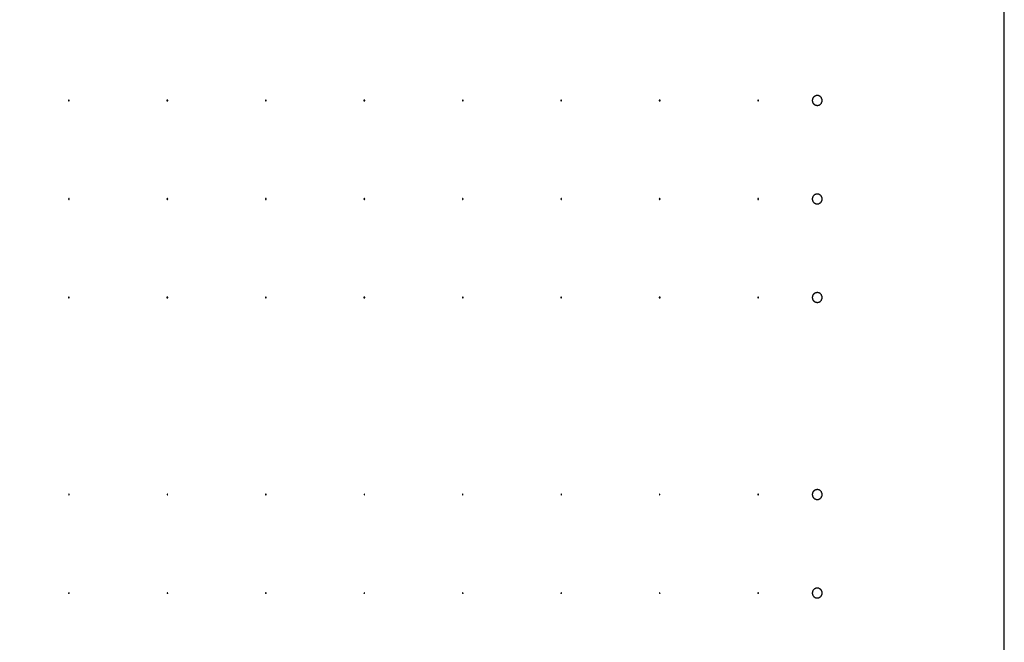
# Model space of a CAD drawing. Header units: millimetres. Extents: x 0 to 80, y 0 to 105.
# Tile 127 of 143: x 70 to 80, y 52.5 to 58.82. Entities that reach past the tile are written whole.
import ezdxf

# ---------------------------------------------------------------- set-up
doc = ezdxf.new("R2010")
doc.units = ezdxf.units.MM
doc.layers.add('CHROME', color=7, linetype='Continuous')
doc.layers.add('OUTLINE', color=1, linetype='Continuous')

msp = doc.modelspace()

# ---------------------------------------------------------------- linework, layer by layer
at = {"layer": 'CHROME'}
for points in [[(70.504, 58), (70.504, 58.001), (70.504, 58.002), (70.503, 58.002), (70.503, 58.003), (70.502, 58.003), (70.502, 58.004), (70.501, 58.004), (70.5, 58.004), (70.499, 58.004), (70.498, 58.004), (70.498, 58.003), (70.497, 58.003), (70.497, 58.002), (70.496, 58.002), (70.496, 58.001), (70.496, 58), (70.496, 57.999), (70.496, 57.998), (70.497, 57.998), (70.497, 57.997), (70.498, 57.997), (70.498, 57.996), (70.499, 57.996), (70.5, 57.996), (70.501, 57.996), (70.502, 57.996), (70.502, 57.997), (70.503, 57.997), (70.503, 57.998), (70.504, 57.998), (70.504, 57.999)], [(71.504, 58), (71.504, 58.001), (71.504, 58.002), (71.503, 58.002), (71.503, 58.003), (71.502, 58.003), (71.502, 58.004), (71.501, 58.004), (71.5, 58.004), (71.499, 58.004), (71.498, 58.004), (71.498, 58.003), (71.497, 58.003), (71.497, 58.002), (71.496, 58.002), (71.496, 58.001), (71.496, 58), (71.496, 57.999), (71.496, 57.998), (71.497, 57.998), (71.497, 57.997), (71.498, 57.997), (71.498, 57.996), (71.499, 57.996), (71.5, 57.996), (71.501, 57.996), (71.502, 57.996), (71.502, 57.997), (71.503, 57.997), (71.503, 57.998), (71.504, 57.998), (71.504, 57.999)], [(72.504, 58), (72.504, 58.001), (72.504, 58.002), (72.503, 58.002), (72.503, 58.003), (72.502, 58.003), (72.502, 58.004), (72.501, 58.004), (72.5, 58.004), (72.499, 58.004), (72.498, 58.004), (72.498, 58.003), (72.497, 58.003), (72.497, 58.002), (72.496, 58.002), (72.496, 58.001), (72.496, 58), (72.496, 57.999), (72.496, 57.998), (72.497, 57.998), (72.497, 57.997), (72.498, 57.997), (72.498, 57.996), (72.499, 57.996), (72.5, 57.996), (72.501, 57.996), (72.502, 57.996), (72.502, 57.997), (72.503, 57.997), (72.503, 57.998), (72.504, 57.998), (72.504, 57.999)], [(73.504, 58), (73.504, 58.001), (73.504, 58.002), (73.503, 58.002), (73.503, 58.003), (73.502, 58.003), (73.502, 58.004), (73.501, 58.004), (73.5, 58.004), (73.499, 58.004), (73.498, 58.004), (73.498, 58.003), (73.497, 58.003), (73.497, 58.002), (73.496, 58.002), (73.496, 58.001), (73.496, 58), (73.496, 57.999), (73.496, 57.998), (73.497, 57.998), (73.497, 57.997), (73.498, 57.997), (73.498, 57.996), (73.499, 57.996), (73.5, 57.996), (73.501, 57.996), (73.502, 57.996), (73.502, 57.997), (73.503, 57.997), (73.503, 57.998), (73.504, 57.998), (73.504, 57.999)], [(74.504, 58), (74.504, 58.001), (74.504, 58.002), (74.503, 58.002), (74.503, 58.003), (74.502, 58.003), (74.502, 58.004), (74.501, 58.004), (74.5, 58.004), (74.499, 58.004), (74.498, 58.004), (74.498, 58.003), (74.497, 58.003), (74.497, 58.002), (74.496, 58.002), (74.496, 58.001), (74.496, 58), (74.496, 57.999), (74.496, 57.998), (74.497, 57.998), (74.497, 57.997), (74.498, 57.997), (74.498, 57.996), (74.499, 57.996), (74.5, 57.996), (74.501, 57.996), (74.502, 57.996), (74.502, 57.997), (74.503, 57.997), (74.503, 57.998), (74.504, 57.998), (74.504, 57.999)], [(75.504, 58), (75.504, 58.001), (75.504, 58.002), (75.503, 58.002), (75.503, 58.003), (75.502, 58.003), (75.502, 58.004), (75.501, 58.004), (75.5, 58.004), (75.499, 58.004), (75.498, 58.004), (75.498, 58.003), (75.497, 58.003), (75.497, 58.002), (75.496, 58.002), (75.496, 58.001), (75.496, 58), (75.496, 57.999), (75.496, 57.998), (75.497, 57.998), (75.497, 57.997), (75.498, 57.997), (75.498, 57.996), (75.499, 57.996), (75.5, 57.996), (75.501, 57.996), (75.502, 57.996), (75.502, 57.997), (75.503, 57.997), (75.503, 57.998), (75.504, 57.998), (75.504, 57.999)], [(76.504, 58), (76.504, 58.001), (76.504, 58.002), (76.503, 58.002), (76.503, 58.003), (76.502, 58.003), (76.502, 58.004), (76.501, 58.004), (76.5, 58.004), (76.499, 58.004), (76.498, 58.004), (76.498, 58.003), (76.497, 58.003), (76.497, 58.002), (76.496, 58.002), (76.496, 58.001), (76.496, 58), (76.496, 57.999), (76.496, 57.998), (76.497, 57.998), (76.497, 57.997), (76.498, 57.997), (76.498, 57.996), (76.499, 57.996), (76.5, 57.996), (76.501, 57.996), (76.502, 57.996), (76.502, 57.997), (76.503, 57.997), (76.503, 57.998), (76.504, 57.998), (76.504, 57.999)], [(77.504, 58), (77.504, 58.001), (77.504, 58.002), (77.503, 58.002), (77.503, 58.003), (77.502, 58.003), (77.502, 58.004), (77.501, 58.004), (77.5, 58.004), (77.499, 58.004), (77.498, 58.004), (77.498, 58.003), (77.497, 58.003), (77.497, 58.002), (77.496, 58.002), (77.496, 58.001), (77.496, 58), (77.496, 57.999), (77.496, 57.998), (77.497, 57.998), (77.497, 57.997), (77.498, 57.997), (77.498, 57.996), (77.499, 57.996), (77.5, 57.996), (77.501, 57.996), (77.502, 57.996), (77.502, 57.997), (77.503, 57.997), (77.503, 57.998), (77.504, 57.998), (77.504, 57.999)], [(78.15, 58), (78.15, 58.002), (78.15, 58.005), (78.149, 58.007), (78.149, 58.01), (78.149, 58.012), (78.148, 58.015), (78.147, 58.017), (78.146, 58.019), (78.145, 58.021), (78.144, 58.024), (78.143, 58.026), (78.142, 58.028), (78.14, 58.03), (78.139, 58.032), (78.137, 58.034), (78.135, 58.035), (78.134, 58.037), (78.132, 58.039), (78.13, 58.04), (78.128, 58.042), (78.126, 58.043), (78.124, 58.044), (78.121, 58.045), (78.119, 58.046), (78.117, 58.047), (78.115, 58.048), (78.112, 58.049), (78.11, 58.049), (78.107, 58.049), (78.105, 58.05), (78.102, 58.05), (78.1, 58.05), (78.098, 58.05), (78.095, 58.05), (78.093, 58.049), (78.09, 58.049), (78.088, 58.049), (78.085, 58.048), (78.083, 58.047), (78.081, 58.046), (78.079, 58.045), (78.076, 58.044), (78.074, 58.043), (78.072, 58.042), (78.07, 58.04), (78.068, 58.039), (78.066, 58.037), (78.065, 58.035), (78.063, 58.034), (78.061, 58.032), (78.06, 58.03), (78.058, 58.028), (78.057, 58.026), (78.056, 58.024), (78.055, 58.021), (78.054, 58.019), (78.053, 58.017), (78.052, 58.015), (78.051, 58.012), (78.051, 58.01), (78.051, 58.007), (78.05, 58.005), (78.05, 58.002), (78.05, 58), (78.05, 57.998), (78.05, 57.995), (78.051, 57.993), (78.051, 57.99), (78.051, 57.988), (78.052, 57.985), (78.053, 57.983), (78.054, 57.981), (78.055, 57.979), (78.056, 57.976), (78.057, 57.974), (78.058, 57.972), (78.06, 57.97), (78.061, 57.968), (78.063, 57.966), (78.065, 57.965), (78.066, 57.963), (78.068, 57.961), (78.07, 57.96), (78.072, 57.958), (78.074, 57.957), (78.076, 57.956), (78.079, 57.955), (78.081, 57.954), (78.083, 57.953), (78.085, 57.952), (78.088, 57.951), (78.09, 57.951), (78.093, 57.951), (78.095, 57.95), (78.098, 57.95), (78.1, 57.95), (78.102, 57.95), (78.105, 57.95), (78.107, 57.951), (78.11, 57.951), (78.112, 57.951), (78.115, 57.952), (78.117, 57.953), (78.119, 57.954), (78.121, 57.955), (78.124, 57.956), (78.126, 57.957), (78.128, 57.958), (78.13, 57.96), (78.132, 57.961), (78.134, 57.963), (78.135, 57.965), (78.137, 57.966), (78.139, 57.968), (78.14, 57.97), (78.142, 57.972), (78.143, 57.974), (78.144, 57.976), (78.145, 57.979), (78.146, 57.981), (78.147, 57.983), (78.148, 57.985), (78.149, 57.988), (78.149, 57.99), (78.149, 57.993), (78.15, 57.995), (78.15, 57.998)], [(70.504, 57), (70.504, 57.001), (70.504, 57.002), (70.503, 57.002), (70.503, 57.003), (70.502, 57.003), (70.502, 57.004), (70.501, 57.004), (70.5, 57.004), (70.499, 57.004), (70.498, 57.004), (70.498, 57.003), (70.497, 57.003), (70.497, 57.002), (70.496, 57.002), (70.496, 57.001), (70.496, 57), (70.496, 56.999), (70.496, 56.998), (70.497, 56.998), (70.497, 56.997), (70.498, 56.997), (70.498, 56.996), (70.499, 56.996), (70.5, 56.996), (70.501, 56.996), (70.502, 56.996), (70.502, 56.997), (70.503, 56.997), (70.503, 56.998), (70.504, 56.998), (70.504, 56.999)], [(71.504, 57), (71.504, 57.001), (71.504, 57.002), (71.503, 57.002), (71.503, 57.003), (71.502, 57.003), (71.502, 57.004), (71.501, 57.004), (71.5, 57.004), (71.499, 57.004), (71.498, 57.004), (71.498, 57.003), (71.497, 57.003), (71.497, 57.002), (71.496, 57.002), (71.496, 57.001), (71.496, 57), (71.496, 56.999), (71.496, 56.998), (71.497, 56.998), (71.497, 56.997), (71.498, 56.997), (71.498, 56.996), (71.499, 56.996), (71.5, 56.996), (71.501, 56.996), (71.502, 56.996), (71.502, 56.997), (71.503, 56.997), (71.503, 56.998), (71.504, 56.998), (71.504, 56.999)], [(72.504, 57), (72.504, 57.001), (72.504, 57.002), (72.503, 57.002), (72.503, 57.003), (72.502, 57.003), (72.502, 57.004), (72.501, 57.004), (72.5, 57.004), (72.499, 57.004), (72.498, 57.004), (72.498, 57.003), (72.497, 57.003), (72.497, 57.002), (72.496, 57.002), (72.496, 57.001), (72.496, 57), (72.496, 56.999), (72.496, 56.998), (72.497, 56.998), (72.497, 56.997), (72.498, 56.997), (72.498, 56.996), (72.499, 56.996), (72.5, 56.996), (72.501, 56.996), (72.502, 56.996), (72.502, 56.997), (72.503, 56.997), (72.503, 56.998), (72.504, 56.998), (72.504, 56.999)], [(73.504, 57), (73.504, 57.001), (73.504, 57.002), (73.503, 57.002), (73.503, 57.003), (73.502, 57.003), (73.502, 57.004), (73.501, 57.004), (73.5, 57.004), (73.499, 57.004), (73.498, 57.004), (73.498, 57.003), (73.497, 57.003), (73.497, 57.002), (73.496, 57.002), (73.496, 57.001), (73.496, 57), (73.496, 56.999), (73.496, 56.998), (73.497, 56.998), (73.497, 56.997), (73.498, 56.997), (73.498, 56.996), (73.499, 56.996), (73.5, 56.996), (73.501, 56.996), (73.502, 56.996), (73.502, 56.997), (73.503, 56.997), (73.503, 56.998), (73.504, 56.998), (73.504, 56.999)], [(74.504, 57), (74.504, 57.001), (74.504, 57.002), (74.503, 57.002), (74.503, 57.003), (74.502, 57.003), (74.502, 57.004), (74.501, 57.004), (74.5, 57.004), (74.499, 57.004), (74.498, 57.004), (74.498, 57.003), (74.497, 57.003), (74.497, 57.002), (74.496, 57.002), (74.496, 57.001), (74.496, 57), (74.496, 56.999), (74.496, 56.998), (74.497, 56.998), (74.497, 56.997), (74.498, 56.997), (74.498, 56.996), (74.499, 56.996), (74.5, 56.996), (74.501, 56.996), (74.502, 56.996), (74.502, 56.997), (74.503, 56.997), (74.503, 56.998), (74.504, 56.998), (74.504, 56.999)], [(75.504, 57), (75.504, 57.001), (75.504, 57.002), (75.503, 57.002), (75.503, 57.003), (75.502, 57.003), (75.502, 57.004), (75.501, 57.004), (75.5, 57.004), (75.499, 57.004), (75.498, 57.004), (75.498, 57.003), (75.497, 57.003), (75.497, 57.002), (75.496, 57.002), (75.496, 57.001), (75.496, 57), (75.496, 56.999), (75.496, 56.998), (75.497, 56.998), (75.497, 56.997), (75.498, 56.997), (75.498, 56.996), (75.499, 56.996), (75.5, 56.996), (75.501, 56.996), (75.502, 56.996), (75.502, 56.997), (75.503, 56.997), (75.503, 56.998), (75.504, 56.998), (75.504, 56.999)], [(76.504, 57), (76.504, 57.001), (76.504, 57.002), (76.503, 57.002), (76.503, 57.003), (76.502, 57.003), (76.502, 57.004), (76.501, 57.004), (76.5, 57.004), (76.499, 57.004), (76.498, 57.004), (76.498, 57.003), (76.497, 57.003), (76.497, 57.002), (76.496, 57.002), (76.496, 57.001), (76.496, 57), (76.496, 56.999), (76.496, 56.998), (76.497, 56.998), (76.497, 56.997), (76.498, 56.997), (76.498, 56.996), (76.499, 56.996), (76.5, 56.996), (76.501, 56.996), (76.502, 56.996), (76.502, 56.997), (76.503, 56.997), (76.503, 56.998), (76.504, 56.998), (76.504, 56.999)], [(77.504, 57), (77.504, 57.001), (77.504, 57.002), (77.503, 57.002), (77.503, 57.003), (77.502, 57.003), (77.502, 57.004), (77.501, 57.004), (77.5, 57.004), (77.499, 57.004), (77.498, 57.004), (77.498, 57.003), (77.497, 57.003), (77.497, 57.002), (77.496, 57.002), (77.496, 57.001), (77.496, 57), (77.496, 56.999), (77.496, 56.998), (77.497, 56.998), (77.497, 56.997), (77.498, 56.997), (77.498, 56.996), (77.499, 56.996), (77.5, 56.996), (77.501, 56.996), (77.502, 56.996), (77.502, 56.997), (77.503, 56.997), (77.503, 56.998), (77.504, 56.998), (77.504, 56.999)], [(78.15, 57), (78.15, 57.002), (78.15, 57.005), (78.149, 57.007), (78.149, 57.01), (78.149, 57.012), (78.148, 57.015), (78.147, 57.017), (78.146, 57.019), (78.145, 57.021), (78.144, 57.024), (78.143, 57.026), (78.142, 57.028), (78.14, 57.03), (78.139, 57.032), (78.137, 57.034), (78.135, 57.035), (78.134, 57.037), (78.132, 57.039), (78.13, 57.04), (78.128, 57.042), (78.126, 57.043), (78.124, 57.044), (78.121, 57.045), (78.119, 57.046), (78.117, 57.047), (78.115, 57.048), (78.112, 57.049), (78.11, 57.049), (78.107, 57.049), (78.105, 57.05), (78.102, 57.05), (78.1, 57.05), (78.098, 57.05), (78.095, 57.05), (78.093, 57.049), (78.09, 57.049), (78.088, 57.049), (78.085, 57.048), (78.083, 57.047), (78.081, 57.046), (78.079, 57.045), (78.076, 57.044), (78.074, 57.043), (78.072, 57.042), (78.07, 57.04), (78.068, 57.039), (78.066, 57.037), (78.065, 57.035), (78.063, 57.034), (78.061, 57.032), (78.06, 57.03), (78.058, 57.028), (78.057, 57.026), (78.056, 57.024), (78.055, 57.021), (78.054, 57.019), (78.053, 57.017), (78.052, 57.015), (78.051, 57.012), (78.051, 57.01), (78.051, 57.007), (78.05, 57.005), (78.05, 57.002), (78.05, 57), (78.05, 56.998), (78.05, 56.995), (78.051, 56.993), (78.051, 56.99), (78.051, 56.988), (78.052, 56.985), (78.053, 56.983), (78.054, 56.981), (78.055, 56.979), (78.056, 56.976), (78.057, 56.974), (78.058, 56.972), (78.06, 56.97), (78.061, 56.968), (78.063, 56.966), (78.065, 56.965), (78.066, 56.963), (78.068, 56.961), (78.07, 56.96), (78.072, 56.958), (78.074, 56.957), (78.076, 56.956), (78.079, 56.955), (78.081, 56.954), (78.083, 56.953), (78.085, 56.952), (78.088, 56.951), (78.09, 56.951), (78.093, 56.951), (78.095, 56.95), (78.098, 56.95), (78.1, 56.95), (78.102, 56.95), (78.105, 56.95), (78.107, 56.951), (78.11, 56.951), (78.112, 56.951), (78.115, 56.952), (78.117, 56.953), (78.119, 56.954), (78.121, 56.955), (78.124, 56.956), (78.126, 56.957), (78.128, 56.958), (78.13, 56.96), (78.132, 56.961), (78.134, 56.963), (78.135, 56.965), (78.137, 56.966), (78.139, 56.968), (78.14, 56.97), (78.142, 56.972), (78.143, 56.974), (78.144, 56.976), (78.145, 56.979), (78.146, 56.981), (78.147, 56.983), (78.148, 56.985), (78.149, 56.988), (78.149, 56.99), (78.149, 56.993), (78.15, 56.995), (78.15, 56.998)], [(70.504, 56), (70.504, 56.001), (70.504, 56.002), (70.503, 56.002), (70.503, 56.003), (70.502, 56.003), (70.502, 56.004), (70.501, 56.004), (70.5, 56.004), (70.499, 56.004), (70.498, 56.004), (70.498, 56.003), (70.497, 56.003), (70.497, 56.002), (70.496, 56.002), (70.496, 56.001), (70.496, 56), (70.496, 55.999), (70.496, 55.998), (70.497, 55.998), (70.497, 55.997), (70.498, 55.997), (70.498, 55.996), (70.499, 55.996), (70.5, 55.996), (70.501, 55.996), (70.502, 55.996), (70.502, 55.997), (70.503, 55.997), (70.503, 55.998), (70.504, 55.998), (70.504, 55.999)], [(71.504, 56), (71.504, 56.001), (71.504, 56.002), (71.503, 56.002), (71.503, 56.003), (71.502, 56.003), (71.502, 56.004), (71.501, 56.004), (71.5, 56.004), (71.499, 56.004), (71.498, 56.004), (71.498, 56.003), (71.497, 56.003), (71.497, 56.002), (71.496, 56.002), (71.496, 56.001), (71.496, 56), (71.496, 55.999), (71.496, 55.998), (71.497, 55.998), (71.497, 55.997), (71.498, 55.997), (71.498, 55.996), (71.499, 55.996), (71.5, 55.996), (71.501, 55.996), (71.502, 55.996), (71.502, 55.997), (71.503, 55.997), (71.503, 55.998), (71.504, 55.998), (71.504, 55.999)], [(72.504, 56), (72.504, 56.001), (72.504, 56.002), (72.503, 56.002), (72.503, 56.003), (72.502, 56.003), (72.502, 56.004), (72.501, 56.004), (72.5, 56.004), (72.499, 56.004), (72.498, 56.004), (72.498, 56.003), (72.497, 56.003), (72.497, 56.002), (72.496, 56.002), (72.496, 56.001), (72.496, 56), (72.496, 55.999), (72.496, 55.998), (72.497, 55.998), (72.497, 55.997), (72.498, 55.997), (72.498, 55.996), (72.499, 55.996), (72.5, 55.996), (72.501, 55.996), (72.502, 55.996), (72.502, 55.997), (72.503, 55.997), (72.503, 55.998), (72.504, 55.998), (72.504, 55.999)], [(73.504, 56), (73.504, 56.001), (73.504, 56.002), (73.503, 56.002), (73.503, 56.003), (73.502, 56.003), (73.502, 56.004), (73.501, 56.004), (73.5, 56.004), (73.499, 56.004), (73.498, 56.004), (73.498, 56.003), (73.497, 56.003), (73.497, 56.002), (73.496, 56.002), (73.496, 56.001), (73.496, 56), (73.496, 55.999), (73.496, 55.998), (73.497, 55.998), (73.497, 55.997), (73.498, 55.997), (73.498, 55.996), (73.499, 55.996), (73.5, 55.996), (73.501, 55.996), (73.502, 55.996), (73.502, 55.997), (73.503, 55.997), (73.503, 55.998), (73.504, 55.998), (73.504, 55.999)], [(74.504, 56), (74.504, 56.001), (74.504, 56.002), (74.503, 56.002), (74.503, 56.003), (74.502, 56.003), (74.502, 56.004), (74.501, 56.004), (74.5, 56.004), (74.499, 56.004), (74.498, 56.004), (74.498, 56.003), (74.497, 56.003), (74.497, 56.002), (74.496, 56.002), (74.496, 56.001), (74.496, 56), (74.496, 55.999), (74.496, 55.998), (74.497, 55.998), (74.497, 55.997), (74.498, 55.997), (74.498, 55.996), (74.499, 55.996), (74.5, 55.996), (74.501, 55.996), (74.502, 55.996), (74.502, 55.997), (74.503, 55.997), (74.503, 55.998), (74.504, 55.998), (74.504, 55.999)], [(75.504, 56), (75.504, 56.001), (75.504, 56.002), (75.503, 56.002), (75.503, 56.003), (75.502, 56.003), (75.502, 56.004), (75.501, 56.004), (75.5, 56.004), (75.499, 56.004), (75.498, 56.004), (75.498, 56.003), (75.497, 56.003), (75.497, 56.002), (75.496, 56.002), (75.496, 56.001), (75.496, 56), (75.496, 55.999), (75.496, 55.998), (75.497, 55.998), (75.497, 55.997), (75.498, 55.997), (75.498, 55.996), (75.499, 55.996), (75.5, 55.996), (75.501, 55.996), (75.502, 55.996), (75.502, 55.997), (75.503, 55.997), (75.503, 55.998), (75.504, 55.998), (75.504, 55.999)], [(76.504, 56), (76.504, 56.001), (76.504, 56.002), (76.503, 56.002), (76.503, 56.003), (76.502, 56.003), (76.502, 56.004), (76.501, 56.004), (76.5, 56.004), (76.499, 56.004), (76.498, 56.004), (76.498, 56.003), (76.497, 56.003), (76.497, 56.002), (76.496, 56.002), (76.496, 56.001), (76.496, 56), (76.496, 55.999), (76.496, 55.998), (76.497, 55.998), (76.497, 55.997), (76.498, 55.997), (76.498, 55.996), (76.499, 55.996), (76.5, 55.996), (76.501, 55.996), (76.502, 55.996), (76.502, 55.997), (76.503, 55.997), (76.503, 55.998), (76.504, 55.998), (76.504, 55.999)], [(77.504, 56), (77.504, 56.001), (77.504, 56.002), (77.503, 56.002), (77.503, 56.003), (77.502, 56.003), (77.502, 56.004), (77.501, 56.004), (77.5, 56.004), (77.499, 56.004), (77.498, 56.004), (77.498, 56.003), (77.497, 56.003), (77.497, 56.002), (77.496, 56.002), (77.496, 56.001), (77.496, 56), (77.496, 55.999), (77.496, 55.998), (77.497, 55.998), (77.497, 55.997), (77.498, 55.997), (77.498, 55.996), (77.499, 55.996), (77.5, 55.996), (77.501, 55.996), (77.502, 55.996), (77.502, 55.997), (77.503, 55.997), (77.503, 55.998), (77.504, 55.998), (77.504, 55.999)], [(78.15, 56), (78.15, 56.002), (78.15, 56.005), (78.149, 56.007), (78.149, 56.01), (78.149, 56.012), (78.148, 56.015), (78.147, 56.017), (78.146, 56.019), (78.145, 56.021), (78.144, 56.024), (78.143, 56.026), (78.142, 56.028), (78.14, 56.03), (78.139, 56.032), (78.137, 56.034), (78.135, 56.035), (78.134, 56.037), (78.132, 56.039), (78.13, 56.04), (78.128, 56.042), (78.126, 56.043), (78.124, 56.044), (78.121, 56.045), (78.119, 56.046), (78.117, 56.047), (78.115, 56.048), (78.112, 56.049), (78.11, 56.049), (78.107, 56.049), (78.105, 56.05), (78.102, 56.05), (78.1, 56.05), (78.098, 56.05), (78.095, 56.05), (78.093, 56.049), (78.09, 56.049), (78.088, 56.049), (78.085, 56.048), (78.083, 56.047), (78.081, 56.046), (78.079, 56.045), (78.076, 56.044), (78.074, 56.043), (78.072, 56.042), (78.07, 56.04), (78.068, 56.039), (78.066, 56.037), (78.065, 56.035), (78.063, 56.034), (78.061, 56.032), (78.06, 56.03), (78.058, 56.028), (78.057, 56.026), (78.056, 56.024), (78.055, 56.021), (78.054, 56.019), (78.053, 56.017), (78.052, 56.015), (78.051, 56.012), (78.051, 56.01), (78.051, 56.007), (78.05, 56.005), (78.05, 56.002), (78.05, 56), (78.05, 55.998), (78.05, 55.995), (78.051, 55.993), (78.051, 55.99), (78.051, 55.988), (78.052, 55.985), (78.053, 55.983), (78.054, 55.981), (78.055, 55.979), (78.056, 55.976), (78.057, 55.974), (78.058, 55.972), (78.06, 55.97), (78.061, 55.968), (78.063, 55.966), (78.065, 55.965), (78.066, 55.963), (78.068, 55.961), (78.07, 55.96), (78.072, 55.958), (78.074, 55.957), (78.076, 55.956), (78.079, 55.955), (78.081, 55.954), (78.083, 55.953), (78.085, 55.952), (78.088, 55.951), (78.09, 55.951), (78.093, 55.951), (78.095, 55.95), (78.098, 55.95), (78.1, 55.95), (78.102, 55.95), (78.105, 55.95), (78.107, 55.951), (78.11, 55.951), (78.112, 55.951), (78.115, 55.952), (78.117, 55.953), (78.119, 55.954), (78.121, 55.955), (78.124, 55.956), (78.126, 55.957), (78.128, 55.958), (78.13, 55.96), (78.132, 55.961), (78.134, 55.963), (78.135, 55.965), (78.137, 55.966), (78.139, 55.968), (78.14, 55.97), (78.142, 55.972), (78.143, 55.974), (78.144, 55.976), (78.145, 55.979), (78.146, 55.981), (78.147, 55.983), (78.148, 55.985), (78.149, 55.988), (78.149, 55.99), (78.149, 55.993), (78.15, 55.995), (78.15, 55.998)], [(70.503, 54), (70.502, 54), (70.502, 54.001), (70.502, 54.001), (70.502, 54.002), (70.501, 54.002), (70.501, 54.002), (70.5, 54.002), (70.5, 54.003), (70.5, 54.002), (70.499, 54.002), (70.499, 54.002), (70.498, 54.002), (70.498, 54.001), (70.498, 54.001), (70.498, 54), (70.497, 54), (70.498, 54), (70.498, 53.999), (70.498, 53.999), (70.498, 53.998), (70.499, 53.998), (70.499, 53.998), (70.5, 53.998), (70.5, 53.997), (70.5, 53.998), (70.501, 53.998), (70.501, 53.998), (70.502, 53.998), (70.502, 53.999), (70.502, 53.999), (70.502, 54)], [(71.503, 54), (71.502, 54), (71.502, 54.001), (71.502, 54.001), (71.502, 54.002), (71.501, 54.002), (71.501, 54.002), (71.5, 54.002), (71.5, 54.003), (71.5, 54.002), (71.499, 54.002), (71.499, 54.002), (71.498, 54.002), (71.498, 54.001), (71.498, 54.001), (71.498, 54), (71.497, 54), (71.498, 54), (71.498, 53.999), (71.498, 53.999), (71.498, 53.998), (71.499, 53.998), (71.499, 53.998), (71.5, 53.998), (71.5, 53.997), (71.5, 53.998), (71.501, 53.998), (71.501, 53.998), (71.502, 53.998), (71.502, 53.999), (71.502, 53.999), (71.502, 54)], [(72.503, 54), (72.502, 54), (72.502, 54.001), (72.502, 54.001), (72.502, 54.002), (72.501, 54.002), (72.501, 54.002), (72.5, 54.002), (72.5, 54.003), (72.5, 54.002), (72.499, 54.002), (72.499, 54.002), (72.498, 54.002), (72.498, 54.001), (72.498, 54.001), (72.498, 54), (72.497, 54), (72.498, 54), (72.498, 53.999), (72.498, 53.999), (72.498, 53.998), (72.499, 53.998), (72.499, 53.998), (72.5, 53.998), (72.5, 53.997), (72.5, 53.998), (72.501, 53.998), (72.501, 53.998), (72.502, 53.998), (72.502, 53.999), (72.502, 53.999), (72.502, 54)], [(73.503, 54), (73.502, 54), (73.502, 54.001), (73.502, 54.001), (73.502, 54.002), (73.501, 54.002), (73.501, 54.002), (73.5, 54.002), (73.5, 54.003), (73.5, 54.002), (73.499, 54.002), (73.499, 54.002), (73.498, 54.002), (73.498, 54.001), (73.498, 54.001), (73.498, 54), (73.497, 54), (73.498, 54), (73.498, 53.999), (73.498, 53.999), (73.498, 53.998), (73.499, 53.998), (73.499, 53.998), (73.5, 53.998), (73.5, 53.997), (73.5, 53.998), (73.501, 53.998), (73.501, 53.998), (73.502, 53.998), (73.502, 53.999), (73.502, 53.999), (73.502, 54)], [(74.503, 54), (74.502, 54), (74.502, 54.001), (74.502, 54.001), (74.502, 54.002), (74.501, 54.002), (74.501, 54.002), (74.5, 54.002), (74.5, 54.003), (74.5, 54.002), (74.499, 54.002), (74.499, 54.002), (74.498, 54.002), (74.498, 54.001), (74.498, 54.001), (74.498, 54), (74.497, 54), (74.498, 54), (74.498, 53.999), (74.498, 53.999), (74.498, 53.998), (74.499, 53.998), (74.499, 53.998), (74.5, 53.998), (74.5, 53.997), (74.5, 53.998), (74.501, 53.998), (74.501, 53.998), (74.502, 53.998), (74.502, 53.999), (74.502, 53.999), (74.502, 54)], [(75.503, 54), (75.502, 54), (75.502, 54.001), (75.502, 54.001), (75.502, 54.002), (75.501, 54.002), (75.501, 54.002), (75.5, 54.002), (75.5, 54.003), (75.5, 54.002), (75.499, 54.002), (75.499, 54.002), (75.498, 54.002), (75.498, 54.001), (75.498, 54.001), (75.498, 54), (75.497, 54), (75.498, 54), (75.498, 53.999), (75.498, 53.999), (75.498, 53.998), (75.499, 53.998), (75.499, 53.998), (75.5, 53.998), (75.5, 53.997), (75.5, 53.998), (75.501, 53.998), (75.501, 53.998), (75.502, 53.998), (75.502, 53.999), (75.502, 53.999), (75.502, 54)], [(76.503, 54), (76.502, 54), (76.502, 54.001), (76.502, 54.001), (76.502, 54.002), (76.501, 54.002), (76.501, 54.002), (76.5, 54.002), (76.5, 54.003), (76.5, 54.002), (76.499, 54.002), (76.499, 54.002), (76.498, 54.002), (76.498, 54.001), (76.498, 54.001), (76.498, 54), (76.497, 54), (76.498, 54), (76.498, 53.999), (76.498, 53.999), (76.498, 53.998), (76.499, 53.998), (76.499, 53.998), (76.5, 53.998), (76.5, 53.997), (76.5, 53.998), (76.501, 53.998), (76.501, 53.998), (76.502, 53.998), (76.502, 53.999), (76.502, 53.999), (76.502, 54)], [(77.503, 54), (77.502, 54), (77.502, 54.001), (77.502, 54.001), (77.502, 54.002), (77.501, 54.002), (77.501, 54.002), (77.5, 54.002), (77.5, 54.003), (77.5, 54.002), (77.499, 54.002), (77.499, 54.002), (77.498, 54.002), (77.498, 54.001), (77.498, 54.001), (77.498, 54), (77.497, 54), (77.498, 54), (77.498, 53.999), (77.498, 53.999), (77.498, 53.998), (77.499, 53.998), (77.499, 53.998), (77.5, 53.998), (77.5, 53.997), (77.5, 53.998), (77.501, 53.998), (77.501, 53.998), (77.502, 53.998), (77.502, 53.999), (77.502, 53.999), (77.502, 54)], [(78.15, 54), (78.15, 54.002), (78.15, 54.005), (78.149, 54.007), (78.149, 54.01), (78.149, 54.012), (78.148, 54.015), (78.147, 54.017), (78.146, 54.019), (78.145, 54.021), (78.144, 54.024), (78.143, 54.026), (78.142, 54.028), (78.14, 54.03), (78.139, 54.032), (78.137, 54.034), (78.135, 54.035), (78.134, 54.037), (78.132, 54.039), (78.13, 54.04), (78.128, 54.042), (78.126, 54.043), (78.124, 54.044), (78.121, 54.045), (78.119, 54.046), (78.117, 54.047), (78.115, 54.048), (78.112, 54.049), (78.11, 54.049), (78.107, 54.049), (78.105, 54.05), (78.102, 54.05), (78.1, 54.05), (78.098, 54.05), (78.095, 54.05), (78.093, 54.049), (78.09, 54.049), (78.088, 54.049), (78.085, 54.048), (78.083, 54.047), (78.081, 54.046), (78.079, 54.045), (78.076, 54.044), (78.074, 54.043), (78.072, 54.042), (78.07, 54.04), (78.068, 54.039), (78.066, 54.037), (78.065, 54.035), (78.063, 54.034), (78.061, 54.032), (78.06, 54.03), (78.058, 54.028), (78.057, 54.026), (78.056, 54.024), (78.055, 54.021), (78.054, 54.019), (78.053, 54.017), (78.052, 54.015), (78.051, 54.012), (78.051, 54.01), (78.051, 54.007), (78.05, 54.005), (78.05, 54.002), (78.05, 54), (78.05, 53.998), (78.05, 53.995), (78.051, 53.993), (78.051, 53.99), (78.051, 53.988), (78.052, 53.985), (78.053, 53.983), (78.054, 53.981), (78.055, 53.979), (78.056, 53.976), (78.057, 53.974), (78.058, 53.972), (78.06, 53.97), (78.061, 53.968), (78.063, 53.966), (78.065, 53.965), (78.066, 53.963), (78.068, 53.961), (78.07, 53.96), (78.072, 53.958), (78.074, 53.957), (78.076, 53.956), (78.079, 53.955), (78.081, 53.954), (78.083, 53.953), (78.085, 53.952), (78.088, 53.951), (78.09, 53.951), (78.093, 53.951), (78.095, 53.95), (78.098, 53.95), (78.1, 53.95), (78.102, 53.95), (78.105, 53.95), (78.107, 53.951), (78.11, 53.951), (78.112, 53.951), (78.115, 53.952), (78.117, 53.953), (78.119, 53.954), (78.121, 53.955), (78.124, 53.956), (78.126, 53.957), (78.128, 53.958), (78.13, 53.96), (78.132, 53.961), (78.134, 53.963), (78.135, 53.965), (78.137, 53.966), (78.139, 53.968), (78.14, 53.97), (78.142, 53.972), (78.143, 53.974), (78.144, 53.976), (78.145, 53.979), (78.146, 53.981), (78.147, 53.983), (78.148, 53.985), (78.149, 53.988), (78.149, 53.99), (78.149, 53.993), (78.15, 53.995), (78.15, 53.998)], [(70.503, 53), (70.502, 53), (70.502, 53.001), (70.502, 53.001), (70.502, 53.002), (70.501, 53.002), (70.501, 53.002), (70.5, 53.002), (70.5, 53.003), (70.5, 53.002), (70.499, 53.002), (70.499, 53.002), (70.498, 53.002), (70.498, 53.001), (70.498, 53.001), (70.498, 53), (70.497, 53), (70.498, 53), (70.498, 52.999), (70.498, 52.999), (70.498, 52.998), (70.499, 52.998), (70.499, 52.998), (70.5, 52.998), (70.5, 52.997), (70.5, 52.998), (70.501, 52.998), (70.501, 52.998), (70.502, 52.998), (70.502, 52.999), (70.502, 52.999), (70.502, 53)], [(71.503, 53), (71.502, 53), (71.502, 53.001), (71.502, 53.001), (71.502, 53.002), (71.501, 53.002), (71.501, 53.002), (71.5, 53.002), (71.5, 53.003), (71.5, 53.002), (71.499, 53.002), (71.499, 53.002), (71.498, 53.002), (71.498, 53.001), (71.498, 53.001), (71.498, 53), (71.497, 53), (71.498, 53), (71.498, 52.999), (71.498, 52.999), (71.498, 52.998), (71.499, 52.998), (71.499, 52.998), (71.5, 52.998), (71.5, 52.997), (71.5, 52.998), (71.501, 52.998), (71.501, 52.998), (71.502, 52.998), (71.502, 52.999), (71.502, 52.999), (71.502, 53)], [(72.503, 53), (72.502, 53), (72.502, 53.001), (72.502, 53.001), (72.502, 53.002), (72.501, 53.002), (72.501, 53.002), (72.5, 53.002), (72.5, 53.003), (72.5, 53.002), (72.499, 53.002), (72.499, 53.002), (72.498, 53.002), (72.498, 53.001), (72.498, 53.001), (72.498, 53), (72.497, 53), (72.498, 53), (72.498, 52.999), (72.498, 52.999), (72.498, 52.998), (72.499, 52.998), (72.499, 52.998), (72.5, 52.998), (72.5, 52.997), (72.5, 52.998), (72.501, 52.998), (72.501, 52.998), (72.502, 52.998), (72.502, 52.999), (72.502, 52.999), (72.502, 53)], [(73.503, 53), (73.502, 53), (73.502, 53.001), (73.502, 53.001), (73.502, 53.002), (73.501, 53.002), (73.501, 53.002), (73.5, 53.002), (73.5, 53.003), (73.5, 53.002), (73.499, 53.002), (73.499, 53.002), (73.498, 53.002), (73.498, 53.001), (73.498, 53.001), (73.498, 53), (73.497, 53), (73.498, 53), (73.498, 52.999), (73.498, 52.999), (73.498, 52.998), (73.499, 52.998), (73.499, 52.998), (73.5, 52.998), (73.5, 52.997), (73.5, 52.998), (73.501, 52.998), (73.501, 52.998), (73.502, 52.998), (73.502, 52.999), (73.502, 52.999), (73.502, 53)], [(74.503, 53), (74.502, 53), (74.502, 53.001), (74.502, 53.001), (74.502, 53.002), (74.501, 53.002), (74.501, 53.002), (74.5, 53.002), (74.5, 53.003), (74.5, 53.002), (74.499, 53.002), (74.499, 53.002), (74.498, 53.002), (74.498, 53.001), (74.498, 53.001), (74.498, 53), (74.497, 53), (74.498, 53), (74.498, 52.999), (74.498, 52.999), (74.498, 52.998), (74.499, 52.998), (74.499, 52.998), (74.5, 52.998), (74.5, 52.997), (74.5, 52.998), (74.501, 52.998), (74.501, 52.998), (74.502, 52.998), (74.502, 52.999), (74.502, 52.999), (74.502, 53)], [(75.503, 53), (75.502, 53), (75.502, 53.001), (75.502, 53.001), (75.502, 53.002), (75.501, 53.002), (75.501, 53.002), (75.5, 53.002), (75.5, 53.003), (75.5, 53.002), (75.499, 53.002), (75.499, 53.002), (75.498, 53.002), (75.498, 53.001), (75.498, 53.001), (75.498, 53), (75.497, 53), (75.498, 53), (75.498, 52.999), (75.498, 52.999), (75.498, 52.998), (75.499, 52.998), (75.499, 52.998), (75.5, 52.998), (75.5, 52.997), (75.5, 52.998), (75.501, 52.998), (75.501, 52.998), (75.502, 52.998), (75.502, 52.999), (75.502, 52.999), (75.502, 53)], [(76.503, 53), (76.502, 53), (76.502, 53.001), (76.502, 53.001), (76.502, 53.002), (76.501, 53.002), (76.501, 53.002), (76.5, 53.002), (76.5, 53.003), (76.5, 53.002), (76.499, 53.002), (76.499, 53.002), (76.498, 53.002), (76.498, 53.001), (76.498, 53.001), (76.498, 53), (76.497, 53), (76.498, 53), (76.498, 52.999), (76.498, 52.999), (76.498, 52.998), (76.499, 52.998), (76.499, 52.998), (76.5, 52.998), (76.5, 52.997), (76.5, 52.998), (76.501, 52.998), (76.501, 52.998), (76.502, 52.998), (76.502, 52.999), (76.502, 52.999), (76.502, 53)], [(77.503, 53), (77.502, 53), (77.502, 53.001), (77.502, 53.001), (77.502, 53.002), (77.501, 53.002), (77.501, 53.002), (77.5, 53.002), (77.5, 53.003), (77.5, 53.002), (77.499, 53.002), (77.499, 53.002), (77.498, 53.002), (77.498, 53.001), (77.498, 53.001), (77.498, 53), (77.497, 53), (77.498, 53), (77.498, 52.999), (77.498, 52.999), (77.498, 52.998), (77.499, 52.998), (77.499, 52.998), (77.5, 52.998), (77.5, 52.997), (77.5, 52.998), (77.501, 52.998), (77.501, 52.998), (77.502, 52.998), (77.502, 52.999), (77.502, 52.999), (77.502, 53)], [(78.15, 53), (78.15, 53.002), (78.15, 53.005), (78.149, 53.007), (78.149, 53.01), (78.149, 53.012), (78.148, 53.015), (78.147, 53.017), (78.146, 53.019), (78.145, 53.021), (78.144, 53.024), (78.143, 53.026), (78.142, 53.028), (78.14, 53.03), (78.139, 53.032), (78.137, 53.034), (78.135, 53.035), (78.134, 53.037), (78.132, 53.039), (78.13, 53.04), (78.128, 53.042), (78.126, 53.043), (78.124, 53.044), (78.121, 53.045), (78.119, 53.046), (78.117, 53.047), (78.115, 53.048), (78.112, 53.049), (78.11, 53.049), (78.107, 53.049), (78.105, 53.05), (78.102, 53.05), (78.1, 53.05), (78.098, 53.05), (78.095, 53.05), (78.093, 53.049), (78.09, 53.049), (78.088, 53.049), (78.085, 53.048), (78.083, 53.047), (78.081, 53.046), (78.079, 53.045), (78.076, 53.044), (78.074, 53.043), (78.072, 53.042), (78.07, 53.04), (78.068, 53.039), (78.066, 53.037), (78.065, 53.035), (78.063, 53.034), (78.061, 53.032), (78.06, 53.03), (78.058, 53.028), (78.057, 53.026), (78.056, 53.024), (78.055, 53.021), (78.054, 53.019), (78.053, 53.017), (78.052, 53.015), (78.051, 53.012), (78.051, 53.01), (78.051, 53.007), (78.05, 53.005), (78.05, 53.002), (78.05, 53), (78.05, 52.998), (78.05, 52.995), (78.051, 52.993), (78.051, 52.99), (78.051, 52.988), (78.052, 52.985), (78.053, 52.983), (78.054, 52.981), (78.055, 52.979), (78.056, 52.976), (78.057, 52.974), (78.058, 52.972), (78.06, 52.97), (78.061, 52.968), (78.063, 52.966), (78.065, 52.965), (78.066, 52.963), (78.068, 52.961), (78.07, 52.96), (78.072, 52.958), (78.074, 52.957), (78.076, 52.956), (78.079, 52.955), (78.081, 52.954), (78.083, 52.953), (78.085, 52.952), (78.088, 52.951), (78.09, 52.951), (78.093, 52.951), (78.095, 52.95), (78.098, 52.95), (78.1, 52.95), (78.102, 52.95), (78.105, 52.95), (78.107, 52.951), (78.11, 52.951), (78.112, 52.951), (78.115, 52.952), (78.117, 52.953), (78.119, 52.954), (78.121, 52.955), (78.124, 52.956), (78.126, 52.957), (78.128, 52.958), (78.13, 52.96), (78.132, 52.961), (78.134, 52.963), (78.135, 52.965), (78.137, 52.966), (78.139, 52.968), (78.14, 52.97), (78.142, 52.972), (78.143, 52.974), (78.144, 52.976), (78.145, 52.979), (78.146, 52.981), (78.147, 52.983), (78.148, 52.985), (78.149, 52.988), (78.149, 52.99), (78.149, 52.993), (78.15, 52.995), (78.15, 52.998)]]:
    msp.add_lwpolyline(points, close=True, dxfattribs=at)
at = {"layer": 'OUTLINE'}
msp.add_lwpolyline([(0, 0), (80, 0), (80, 105), (0, 105)], close=True, dxfattribs=at)

doc.saveas('drawing.dxf')
